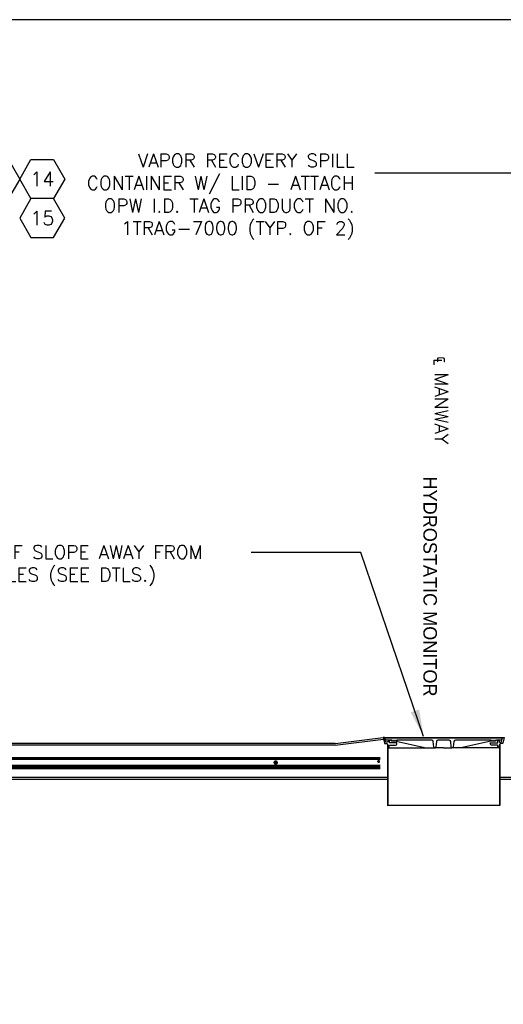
# Model space of a CAD drawing. Extents: x 2893 to 4079, y -406 to 622.
# Tile 35 of 53: x 3336 to 3416, y 458 to 622. Entities that reach past the tile are written whole.
import ezdxf
from ezdxf.enums import TextEntityAlignment as Align

# ---------------------------------------------------------------- set-up
doc = ezdxf.new("R2010")
doc.units = 0
doc.header["$MEASUREMENT"] = 0
doc.linetypes.add('HIDDEN', pattern=[0.375, 0.25, -0.125])
doc.linetypes.add('TANK-SLAB$0$DASHED', pattern=[0.75, 0.5, -0.25])
doc.layers.get('0').update_dxf_attribs({"linetype": 'CONTINUOUS'})
for name, color, linetype in [('FREEZE-OUTLINE-TITLES', 60, 'CONTINUOUS'), ('REBAR', 4, 'TANK-SLAB$0$DASHED'), ('TANK-MANHOLE', 2, 'CONTINUOUS'), ('TANK-SLAB', 6, 'CONTINUOUS'), ('TEXT', 3, 'CONTINUOUS')]:
    doc.layers.add(name, color=color, linetype=linetype)
doc.styles.add('SIMPFRAC', font='simpfrac')
doc.styles.add('SIMPLEX', font='simplex')
doc.styles.add('TANK-SLAB$0$SIMPLEX', font='simplex')
doc.dimstyles.new('DIM48', dxfattribs={"dimscale": 48, "dimtxt": 0.09375, "dimasz": 0.09375, "dimexe": 0.0625, "dimexo": 0.0625, "dimgap": 0.0625, "dimtad": 1, "dimdec": 4, "dimzin": 3, "dimdsep": 46, "dimlunit": 4, "dimtxsty": 'SIMPLEX', "dimcen": 0, "dimclrd": 3, "dimclre": 3, "dimclrt": 3, "dimadec": 0, "dimazin": 0, "dimtfac": 1, "dimtdec": 4, "dimtofl": 0, "dimtmove": 2, "dimatfit": 3, "dimfxl": 1, "dimfrac": 2, "dimtolj": 1, "dimtzin": 3, "dimarcsym": 0})

# ---------------------------------------------------------------- blocks, each defined once
blk = doc.blocks.new('TANK-SLAB$0$HEX')
at = {"color": 3}
blk.add_lwpolyline([(-0.0577, 0.1), (-0.1155, 0), (-0.0577, -0.1), (0.0577, -0.1), (0.1155, 0), (0.0577, 0.1)], close=True, dxfattribs=at)
at = {"color": 3, "style": 'TANK-SLAB$0$SIMPLEX'}
blk.add_attdef('D#', text='', height=0.08, dxfattribs=at).set_placement((0, 0), align=Align.MIDDLE)

msp = doc.modelspace()

# ---------------------------------------------------------------- linework, layer by layer
at = {"layer": 'FREEZE-OUTLINE-TITLES', "color": 60, "linetype": 'Continuous'}
msp.add_lwpolyline([(4079.29486, 621.90712), (2963.29486, 621.90712), (2963.29486, 294.21628), (4079.29486, 294.21628)], close=True, dxfattribs=at)
at = {"layer": 'REBAR', "linetype": 'HIDDEN', "const_width": 0.5}
msp.add_lwpolyline([(3395.61871, 498.97139), (3275.55898, 498.97139)], dxfattribs=at)
at = {"layer": 'REBAR'}
for points, const_width in [([(3378.04704, 498.29581, 1), (3378.42204, 498.29581, 1)], 0.375), ([(3395.23654, 498.47139, 1), (3395.48654, 498.47139, 1)], 0.25)]:
    msp.add_lwpolyline(points, format="xyb", close=True, dxfattribs=dict(at, const_width=const_width))
at = {"layer": 'REBAR', "const_width": 0.75}
msp.add_lwpolyline([(3395.61871, 497.53689), (3275.55898, 497.53689)], dxfattribs=at)
at = {"layer": 'TANK-MANHOLE', "color": 1, "linetype": 'Continuous'}
for p, q in [((3396.29928, 502.47878), (3416.04701, 502.47878)), ((3396.40751, 502.38585), (3406.1676, 502.38585)), ((3397.5837, 502.00858), (3397.34514, 502.00858)), ((3397.67941, 502.00858), (3397.77511, 502.00858)), ((3397.87081, 502.00858), (3397.96652, 502.00858)), ((3398.06084, 502.00858), (3398.15654, 502.00858)), ((3398.25224, 502.00858), (3398.4908, 502.00858)), ((3398.29058, 501.85892), (3403.27768, 500.75495)), ((3414.04461, 501.85892), (3409.062, 500.75611)), ((3414.08295, 502.00858), (3413.84439, 502.00858)), ((3414.17865, 502.00858), (3414.27436, 502.00858)), ((3414.37006, 502.00858), (3414.46577, 502.00858)), ((3414.56008, 502.00858), (3414.65579, 502.00858)), ((3414.75149, 502.00858), (3414.99005, 502.00858)), ((3415.24943, 502.00858), (3415.3271, 502.00858)), ((3396.86939, 501.22076), (3396.82223, 501.22076)), ((3396.82223, 501.22076), (3396.82223, 491.16767)), ((3396.86939, 501.25405), (3396.86939, 491.16767)), ((3397.05109, 500.75195), (3403.28224, 500.75195)), ((3403.3012, 500.75195), (3404.82219, 500.75195)), ((3406.1676, 500.75195), (3404.82219, 500.75195)), ((3406.1676, 500.75195), (3407.513, 500.75195)), ((3409.01346, 500.75195), (3407.513, 500.75195)), ((3415.28411, 500.75195), (3409.03344, 500.75195)), ((3415.46442, 501.25405), (3415.46442, 491.16767)), ((3415.46442, 501.22076), (3415.51296, 501.22076)), ((3415.51296, 501.22076), (3415.51296, 491.16767)), ((3415.51296, 491.16767), (3396.79634, 491.16767))]:
    msp.add_line(p, q, dxfattribs=at)
for points in [[(3397.00534, 502.00858, 0.39953151), (3396.94292, 501.94923), (3396.93676, 501.82727, -0.39953151), (3396.79632, 501.69373), (3396.61805, 501.69373, -0.348582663), (3396.52675, 501.76618), (3396.37741, 502.40644, 0.350174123), (3396.28679, 502.47878), (3396.10371, 502.47878), (3396.32147, 501.53977, 0.3489397), (3396.44331, 501.44268), (3396.72375, 501.44268, -0.398052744), (3396.81806, 501.35413), (3396.82362, 501.25405), (3396.87649, 501.25405, -0.38836603), (3396.93875, 501.1971), (3396.97341, 500.80889, 0.38836603), (3397.03566, 500.75195), (3397.06494, 500.75195, 0.398894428), (3397.12735, 500.81116), (3397.14129, 501.07597, -0.398894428), (3397.26612, 501.1944), (3398.194, 501.1944, 0.398050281), (3398.38121, 501.3715), (3398.39233, 501.57167), (3397.16621, 501.57167), (3397.14677, 501.94929, 0.399230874), (3397.08436, 502.00858)], [(3415.32847, 502.00858, -0.39953151), (3415.39089, 501.94923), (3415.39704, 501.82727, 0.39953151), (3415.53749, 501.69373), (3415.71576, 501.69373, 0.348582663), (3415.80705, 501.76618), (3415.95639, 502.40644, -0.350174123), (3416.04701, 502.47878), (3416.2301, 502.47878), (3416.01234, 501.53977, -0.3489397), (3415.89049, 501.44268), (3415.61005, 501.44268, 0.398052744), (3415.51575, 501.35413), (3415.51019, 501.25405), (3415.45731, 501.25405, 0.38836603), (3415.39506, 501.1971), (3415.3604, 500.80889, -0.38836603), (3415.29815, 500.75195), (3415.26887, 500.75195, -0.398894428), (3415.20645, 500.81116), (3415.19252, 501.07597, 0.398894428), (3415.06769, 501.1944), (3414.13981, 501.1944, -0.398050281), (3413.9526, 501.3715), (3413.94148, 501.57167), (3415.1676, 501.57167), (3415.18703, 501.94929, -0.399230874), (3415.24945, 502.00858)]]:
    msp.add_lwpolyline(points, format="xyb", close=True, dxfattribs=at)
msp.add_lwpolyline([(3406.1676, 502.38585), (3415.92629, 502.38585), (3415.92075, 502.32205), (3415.82883, 502.07019, -0.315056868), (3415.74076, 502.00858), (3414.99005, 502.00858, 0.20068244), (3414.92331, 501.98067), (3414.82377, 501.87976, -0.20068244), (3414.75702, 501.85185), (3414.41722, 501.85185), (3414.07742, 501.85185, -0.200679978), (3414.01068, 501.87976), (3413.91113, 501.98067, 0.200679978), (3413.84439, 502.00858), (3408.12432, 502.00858, 0.383818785), (3407.87569, 501.78475), (3407.7817, 500.89184, -0.383818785), (3407.62631, 500.75195), (3407.59804, 500.75195, -0.383818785), (3407.44265, 500.89184), (3407.34866, 501.78475, 0.383818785), (3407.09829, 502.00858), (3405.23552, 502.00858, 0.383366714), (3404.98659, 501.78514), (3404.8911, 500.8916, -0.383366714), (3404.73574, 500.75195), (3404.70891, 500.75195, -0.383366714), (3404.55355, 500.8916), (3404.45807, 501.78514, 0.383366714), (3404.20948, 502.00858), (3398.49081, 502.00858, 0.200679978), (3398.42407, 501.98067), (3398.32452, 501.87976, -0.200679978), (3398.25778, 501.85185), (3397.91797, 501.85185), (3397.57817, 501.85185, -0.20068244), (3397.51143, 501.87976), (3397.41188, 501.98067, 0.20068244), (3397.34514, 502.00858), (3396.59305, 502.00858, -0.315058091), (3396.50498, 502.07019), (3396.41306, 502.32205), (3396.40751, 502.38585), (3406.1676, 502.38585)], format="xyb", dxfattribs=at)
for centre, radius, start, end in [((3403.3012, 500.8457), 0.09375, 255.4691848, 270), ((3409.01346, 501.003), 0.25105, 270, 280.8735204)]:
    msp.add_arc(centre, radius, start, end, dxfattribs=at)
at = {"layer": 'TANK-SLAB', "color": 2, "linetype": 'Continuous'}
for p, q in [((3388.10518, 501.47879), (3284.33807, 501.47879)), ((3388.10518, 501.47879), (3396.1051, 502.47878)), ((3388.12463, 501.16629), (3396.17607, 502.17272)), ((3388.12463, 501.16629), (3284.31861, 501.16629)), ((3396.86939, 495.79129), (3275.55898, 495.79129)), ((3396.86939, 495.47879), (3275.55898, 495.47879)), ((3446.53658, 495.79129), (3415.46442, 495.79129)), ((3446.65812, 495.47879), (3415.46442, 495.47879))]:
    msp.add_line(p, q, dxfattribs=at)

# ---------------------------------------------------------------- block references
at = {"layer": 'TEXT'}
ref = msp.add_blockref('TANK-SLAB$0$HEX', (3331.89646, 595.3876), dxfattribs=dict(at, xscale=-32.48674340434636, yscale=32.48674340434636, zscale=32.48674340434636))
ref.add_attrib('D#', '28', dxfattribs={"layer": '0', "height": 2.3625, "style": 'TANK-SLAB$0$SIMPLEX'}).set_placement((3331.89646, 595.3876), align=Align.MIDDLE)
ref = msp.add_blockref('TANK-SLAB$0$HEX', (3339.39895, 595.3876), dxfattribs=dict(at, xscale=-32.48674340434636, yscale=32.48674340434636, zscale=32.48674340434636))
ref.add_attrib('D#', '14', dxfattribs={"layer": '0', "height": 2.3625, "style": 'TANK-SLAB$0$SIMPLEX'}).set_placement((3339.39895, 595.3876), align=Align.MIDDLE)
ref = msp.add_blockref('TANK-SLAB$0$HEX', (3339.39895, 588.89025), dxfattribs=dict(at, xscale=32.48674340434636, yscale=32.48674340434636, zscale=32.48674340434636))
ref.add_attrib('D#', '15', dxfattribs={"layer": '0', "height": 2.3625, "style": 'TANK-SLAB$0$SIMPLEX'}).set_placement((3339.39895, 588.89025), align=Align.MIDDLE)

# ---------------------------------------------------------------- texts
at = {"layer": 'TEXT', "linetype": 'Continuous', "style": 'SIMPFRAC'}
msp.add_text('HYDROSTATIC MONITOR', height=2.25, rotation=270, dxfattribs=at).set_placement((3402.80624, 545.88326))
at = {"layer": 'TEXT', "char_height": 2.25, "style": 'SIMPLEX'}
for s, insert, width, attachment_point in [('VAPOR RECOVERY SPILL CONTAINER W/ LID - ATTACH OPW I.D. TAG PRODUCT NO. 1TRAG-7000 (TYP. OF 2)', (3391.36192, 599.59779), 50.3133342, 3), ('EDGE OF SLOPE AWAY FROM MANHOLES (SEE DTLS.)', (3323.04821, 534.43587), 52.9500821, 1)]:
    msp.add_mtext(s, dxfattribs=dict(at, insert=insert, width=width, attachment_point=attachment_point))
at = {"layer": 'TEXT', "insert": (3404.47298, 551.21797), "char_height": 2.25, "width": 19.5190601, "attachment_point": 9, "rotation": 270, "style": 'SIMPLEX'}
msp.add_mtext('℄ MANWAY', dxfattribs=at)

# ---------------------------------------------------------------- leaders
at = {"layer": 'TEXT'}
for points in [[(3448.243, 503.8147), (3418.03761, 596.37341), (3394.71439, 596.37341)], [(3402.84709, 502.63198), (3392.39229, 533.2386), (3374.15526, 533.2386)]]:
    msp.add_leader(points, dimstyle='DIM48', override={"dimgap": 0.0625, "dimtad": 0}, dxfattribs=at)

doc.saveas('drawing.dxf')
